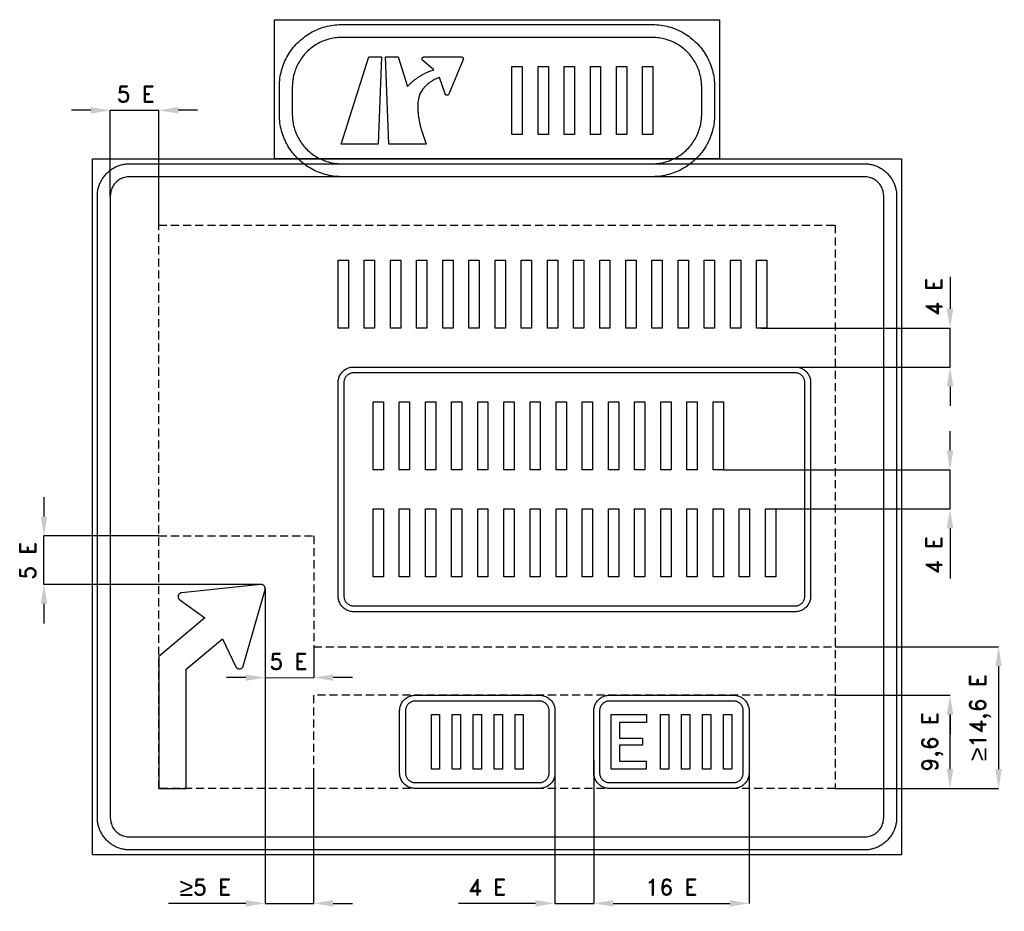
# Model space of a CAD drawing. Header units: millimetres. Extents: x 92 to 6177, y 33 to 5543.
import ezdxf

# ---------------------------------------------------------------- set-up
doc = ezdxf.new("R2010")
doc.units = ezdxf.units.MM
doc.header["$LTSCALE"] = 5
doc.linetypes.add('ČÁRKOVANÁX2', pattern=[1.5, 1, -0.5])
doc.layers.add('Kóty', color=2, linetype='Continuous')
doc.layers.add('Značka', color=7, linetype='Continuous')
doc.styles.get("Standard").update_dxf_attribs({"font": 'romand.shx', "height": 100})
doc.dimstyles.get("Standard").update_dxf_attribs({"dimtxt": 100, "dimasz": 120, "dimexe": 0.18, "dimexo": 0.0625, "dimgap": 50, "dimtad": 1, "dimdec": 0, "dimzin": 0, "dimdsep": 46, "dimtxsty": 'Standard', "dimcen": 0.09, "dimadec": 0, "dimazin": 0, "dimtfac": 1, "dimtdec": 0, "dimtofl": 0, "dimtmove": 0, "dimatfit": 3, "dimfxl": 1, "dimtolj": 1, "dimtzin": 0, "dimarcsym": 0})

# ---------------------------------------------------------------- blocks, each defined once
blk = doc.blocks.new('*D0')
at = {"layer": 'Defpoints', "color": 0, "transparency": 16777216}
for p in [(3640.1, 966.9), (4600.1, 966.9), (4600.1, 82.6)]:
    blk.add_point(p, dxfattribs=at)
at = {"layer": 'Kóty', "color": 0, "lineweight": -2, "transparency": 16777216}
for p, q in [((3640.1, 966.8), (3640.1, 82.4)), ((4600.1, 966.8), (4600.1, 82.4)), ((3760.1, 82.6), (4480.1, 82.6))]:
    blk.add_line(p, q, dxfattribs=at)
at = {"layer": 'Kóty', "color": 0, "transparency": 16777216}
for points in [[(3760.1, 102.6), (3760.1, 62.6), (3640.1, 82.6)], [(4480.1, 102.6), (4480.1, 62.6), (4600.1, 82.6)]]:
    blk.add_solid(points, dxfattribs=at)
at = {"layer": 'Kóty', "color": 0, "transparency": 16777216, "insert": (4120.1, 182.6), "char_height": 100, "attachment_point": 5}
blk.add_mtext('\\A1;16 E', dxfattribs=at)
blk = doc.blocks.new('*D1')
at = {"layer": 'Defpoints', "color": 0, "transparency": 16777216}
for p in [(3400.1, 966.8), (3640.1, 966.8), (3400.1, 82.6)]:
    blk.add_point(p, dxfattribs=at)
at = {"layer": 'Kóty', "color": 0, "lineweight": -2, "transparency": 16777216}
for p, q in [((3400.1, 966.8), (3400.1, 82.4)), ((3640.1, 966.8), (3640.1, 82.4)), ((3280.1, 82.6), (2803, 82.6)), ((3760.1, 82.6), (3880.1, 82.6))]:
    blk.add_line(p, q, dxfattribs=at)
at = {"layer": 'Kóty', "color": 0, "transparency": 16777216}
for points in [[(3280.1, 102.6), (3280.1, 62.6), (3400.1, 82.6)], [(3760.1, 102.6), (3760.1, 62.6), (3640.1, 82.6)]]:
    blk.add_solid(points, dxfattribs=at)
at = {"layer": 'Kóty', "color": 0, "transparency": 16777216, "insert": (2981.5, 182.6), "char_height": 100, "attachment_point": 5}
blk.add_mtext('\\A1;4 E', dxfattribs=at)
blk = doc.blocks.new('*D2')
at = {"layer": 'Defpoints', "color": 0, "transparency": 16777216}
for p in [(5131.7, 1368.6), (5841.7, 1368.6), (5131.7, 792.6)]:
    blk.add_point(p, dxfattribs=at)
at = {"layer": 'Kóty', "color": 0, "lineweight": -2, "transparency": 16777216}
for p, q in [((5131.8, 1368.6), (5841.9, 1368.6)), ((5841.7, 912.6), (5841.7, 1248.6)), ((5131.8, 792.6), (5841.9, 792.6))]:
    blk.add_line(p, q, dxfattribs=at)
at = {"layer": 'Kóty', "color": 0, "transparency": 16777216}
for points in [[(5821.7, 1248.6), (5861.7, 1248.6), (5841.7, 1368.6)], [(5821.7, 912.6), (5861.7, 912.6), (5841.7, 792.6)]]:
    blk.add_solid(points, dxfattribs=at)
at = {"layer": 'Kóty', "color": 0, "transparency": 16777216, "insert": (5732.2, 1080.6), "char_height": 100, "attachment_point": 5, "rotation": 90}
blk.add_mtext('\\A1;9,6 E', dxfattribs=at)
blk = doc.blocks.new('*D3')
at = {"layer": 'Defpoints', "color": 0, "transparency": 16777216}
for p in [(5131.7, 1668.6), (5131.7, 792.6), (6141.7, 792.6)]:
    blk.add_point(p, dxfattribs=at)
at = {"layer": 'Kóty', "color": 0, "lineweight": -2, "transparency": 16777216}
for p, q in [((5131.8, 1668.6), (6141.9, 1668.6)), ((6141.7, 1548.6), (6141.7, 912.6)), ((5131.8, 792.6), (6141.9, 792.6))]:
    blk.add_line(p, q, dxfattribs=at)
at = {"layer": 'Kóty', "color": 0, "transparency": 16777216}
for points in [[(6121.7, 1548.6), (6161.7, 1548.6), (6141.7, 1668.6)], [(6121.7, 912.6), (6161.7, 912.6), (6141.7, 792.6)]]:
    blk.add_solid(points, dxfattribs=at)
at = {"layer": 'Kóty', "color": 0, "transparency": 16777216, "insert": (6028, 1230.6), "char_height": 100, "attachment_point": 5, "rotation": 90}
blk.add_mtext('\\A1;{\\fArial|b0|i0|c238|p34;\\H1.08333x;≥}14,6 E', dxfattribs=at)

msp = doc.modelspace()

# ---------------------------------------------------------------- linework, layer by layer
at = {"layer": 'Kóty'}
for p, q in [((531.7, 4982.6), (411.7, 4982.6)), ((651.7, 4452.7), (651.7, 4982.8)), ((951.7, 4272.7), (951.7, 4982.8)), ((1191.7, 4982.6), (1071.7, 4982.6)), ((5841.7, 3953), (5841.7, 3756.6)), ((4673.8, 3636.6), (5841.9, 3636.6)), ((4877.1, 3396.6), (5841.9, 3396.6)), ((5841.7, 3276.6), (5841.7, 3156.6)), ((5841.8, 2880.6), (5841.8, 3000.6)), ((4441.1, 2760.6), (5842, 2760.6)), ((241.7, 2592.6), (241.7, 2472.6)), ((4764.4, 2520.6), (5842, 2520.6)), ((5841.8, 2400.6), (5841.8, 2089.1)), ((951.7, 2352.6), (241.5, 2352.6)), ((1587, 2052.6), (241.5, 2052.6)), ((1608.9, 2028.6), (1608.9, 82.4)), ((1608.9, 1966), (1608.9, 1477.2)), ((241.7, 1932.6), (241.7, 1812.6)), ((1908.9, 1668.5), (1908.9, 1477.2)), ((1488.9, 1477.3), (1368.9, 1477.3)), ((2148.9, 1477.3), (2028.9, 1477.3)), ((5841.7, 1248.6), (5841.7, 1128.6)), ((1908.5, 888.5), (1908.5, 82.4)), ((1488.9, 82.6), (1011.7, 82.6)), ((2028.5, 82.6), (2148.5, 82.6))]:
    msp.add_line(p, q, dxfattribs=at)
for points in [[(651.7, 4982.6), (951.7, 4982.6)], [(5841.9, 3396.6), (5841.7, 3636.6)], [(5841.8, 2520.6), (5841.8, 2760.6)], [(241.7, 2052.6), (241.7, 2352.6)], [(1608.9, 1477), (1908.9, 1477.3)], [(1608.9, 82.6), (1908.5, 82.6)], [(3400.1, 82.6), (3640.1, 82.6)]]:
    msp.add_lwpolyline(points, dxfattribs=at)
for points in [[(531.7, 5002.6), (531.7, 4962.6), (651.7, 4982.6)], [(1071.7, 5002.6), (1071.7, 4962.6), (951.7, 4982.6)], [(5821.7, 3756.6), (5861.7, 3756.6), (5841.7, 3636.6)], [(5821.7, 3276.6), (5861.7, 3276.6), (5841.7, 3396.6)], [(5821.8, 2880.6), (5861.8, 2880.6), (5841.8, 2760.6)], [(5821.8, 2400.6), (5861.8, 2400.6), (5841.8, 2520.6)], [(221.7, 2472.6), (261.7, 2472.6), (241.7, 2352.6)], [(221.7, 1932.6), (261.7, 1932.6), (241.7, 2052.6)], [(1488.9, 1497.3), (1488.9, 1457.3), (1608.9, 1477.3)], [(2028.9, 1497.3), (2028.9, 1457.3), (1908.9, 1477.3)], [(5821.7, 1248.6), (5861.7, 1248.6), (5841.7, 1368.6)], [(1488.9, 102.6), (1488.9, 62.6), (1608.9, 82.6)], [(2028.5, 102.6), (2028.5, 62.6), (1908.5, 82.6)]]:
    msp.add_solid(points, dxfattribs=at)
at = {"layer": 'Značka', "color": 3}
for points in [[(1666.7, 4682.6), (1666.7, 5542.6), (4416.7, 5542.6), (4416.7, 4682.6), (1666.7, 4682.6)], [(2308.2, 4772.6), (2077.8, 4772.6), (2250.6, 5312.6), (2328, 5312.6), (2308.2, 4772.6)], [(3133.8, 4832.6), (3133.8, 5252.6), (3197.4, 5252.6), (3197.4, 4832.6), (3133.8, 4832.6)], [(3295.4, 4832.6), (3295.4, 5252.6), (3359.1, 5252.6), (3359.1, 4832.6), (3295.4, 4832.6)], [(3457.1, 4832.6), (3457.1, 5252.6), (3520.7, 5252.6), (3520.7, 4832.6), (3457.1, 4832.6)], [(3618.7, 4832.6), (3618.7, 5252.6), (3682.4, 5252.6), (3682.4, 4832.6), (3618.7, 4832.6)], [(3780.4, 4832.6), (3780.4, 5252.6), (3844, 5252.6), (3844, 4832.6), (3780.4, 4832.6)], [(3942, 4832.6), (3942, 5252.6), (4005.7, 5252.6), (4005.7, 4832.6), (3942, 4832.6)], [(541.7, 382.6), (541.7, 4682.6), (5541.7, 4682.6), (5541.7, 382.6), (541.7, 382.6)], [(2059.8, 3636.6), (2059.8, 4056.6), (2123.5, 4056.6), (2123.5, 3636.6), (2059.8, 3636.6)], [(2221.5, 3636.6), (2221.5, 4056.6), (2285.2, 4056.6), (2285.2, 3636.6), (2221.5, 3636.6)], [(2383.2, 3636.6), (2383.2, 4056.6), (2446.8, 4056.6), (2446.8, 3636.6), (2383.2, 3636.6)], [(2544.8, 3636.6), (2544.8, 4056.6), (2608.5, 4056.6), (2608.5, 3636.6), (2544.8, 3636.6)], [(2706.5, 3636.6), (2706.5, 4056.6), (2770.1, 4056.6), (2770.1, 3636.6), (2706.5, 3636.6)], [(2868.1, 3636.6), (2868.1, 4056.6), (2931.8, 4056.6), (2931.8, 3636.6), (2868.1, 3636.6)], [(3029.8, 3636.6), (3029.8, 4056.6), (3093.4, 4056.6), (3093.4, 3636.6), (3029.8, 3636.6)], [(3191.4, 3636.6), (3191.4, 4056.6), (3255.1, 4056.6), (3255.1, 3636.6), (3191.4, 3636.6)], [(3353.1, 3636.6), (3353.1, 4056.6), (3416.7, 4056.6), (3416.7, 3636.6), (3353.1, 3636.6)], [(3514.7, 3636.6), (3514.7, 4056.6), (3578.4, 4056.6), (3578.4, 3636.6), (3514.7, 3636.6)], [(3676.4, 3636.6), (3676.4, 4056.6), (3740.1, 4056.6), (3740.1, 3636.6), (3676.4, 3636.6)], [(3838.1, 3636.6), (3838.1, 4056.6), (3901.7, 4056.6), (3901.7, 3636.6), (3838.1, 3636.6)], [(3999.7, 3636.6), (3999.7, 4056.6), (4063.4, 4056.6), (4063.4, 3636.6), (3999.7, 3636.6)], [(4161.4, 3636.6), (4161.4, 4056.6), (4225, 4056.6), (4225, 3636.6), (4161.4, 3636.6)], [(4323, 3636.6), (4323, 4056.6), (4386.7, 4056.6), (4386.7, 3636.6), (4323, 3636.6)], [(4484.7, 3636.6), (4484.7, 4056.6), (4548.3, 4056.6), (4548.3, 3636.6), (4484.7, 3636.6)], [(4646.3, 3636.6), (4646.3, 4056.6), (4710, 4056.6), (4710, 3636.6), (4646.3, 3636.6)], [(3748.1, 912.6), (3748.1, 1248.6), (3964.9, 1248.6), (3964.9, 1200.1), (3799.1, 1200.1), (3799.1, 1104.3), (3940.4, 1104.3), (3940.4, 1059.3), (3799.1, 1059.3), (3799.1, 960.4), (3964.5, 960.4), (3964.5, 912.6), (3748.1, 912.6)], [(4053.2, 912.6), (4053.2, 1248.6), (4104.1, 1248.6), (4104.1, 912.6), (4053.2, 912.6)], [(4182.5, 912.6), (4182.5, 1248.6), (4233.4, 1248.6), (4233.4, 912.6), (4182.5, 912.6)], [(4311.8, 912.6), (4311.8, 1248.6), (4362.8, 1248.6), (4362.8, 912.6), (4311.8, 912.6)], [(4441.2, 912.6), (4441.2, 1248.6), (4492.1, 1248.6), (4492.1, 912.6), (4441.2, 912.6)]]:
    msp.add_lwpolyline(points, dxfattribs=at)
for points in [[(2081.7, 4572.6), (2080.2, 4572.6), (2078.7, 4572.6, -0.032178), (2029, 4576.1, -0.035453), (1980.1, 4586.3, -0.036259), (1932.9, 4602.2, -0.034411), (1888.4, 4624.7, -0.033724), (1846.9, 4652.4, -0.03408), (1809.5, 4685.4, -0.034207), (1776.4, 4722.7, -0.034226), (1748.8, 4764.2, -0.03405), (1726.5, 4808.8, -0.03341), (1710.4, 4856, -0.034125), (1700.1, 4904.9, -0.036742), (1696.7, 4954.6), (1696.7, 4956.1), (1696.7, 4957.6), (1696.7, 5127.6), (1696.7, 5129.1, -0.000644), (1696.7, 5130.6, -0.032178), (1700.2, 5180.4, -0.035443), (1710.4, 5229.2, -0.036268), (1726.3, 5276.5, -0.034422), (1748.8, 5321, -0.033719), (1776.5, 5362.5, -0.034079), (1809.5, 5399.9, -0.034203), (1846.9, 5432.9, -0.034232), (1888.4, 5460.5, -0.034045), (1932.9, 5482.8, -0.033416), (1980.1, 5499, -0.034142), (2029, 5509.3, -0.036745), (2078.7, 5512.6), (2080.2, 5512.6), (2081.7, 5512.6), (4001.7, 5512.6), (4003.2, 5512.6), (4004.7, 5512.6, -0.032178), (4054.5, 5509.1, -0.035453), (4103.3, 5499, -0.03626), (4150.6, 5483, -0.034411), (4195.1, 5460.5, -0.033726), (4236.6, 5432.9, -0.034077), (4274, 5399.9, -0.034212), (4307, 5362.5, -0.034226), (4334.6, 5321, -0.034046), (4356.9, 5276.4, -0.033415), (4373.1, 5229.2, -0.034127), (4383.4, 5180.3, -0.036745), (4386.7, 5130.6), (4386.7, 5129.1), (4386.7, 5127.6), (4386.7, 4957.6), (4386.7, 4956.1), (4386.7, 4954.6, -0.032183), (4383.2, 4904.9, -0.035443), (4373.1, 4856, -0.036273), (4357.1, 4808.8, -0.034422), (4334.6, 4764.2, -0.033719), (4307, 4722.7, -0.034077), (4274, 4685.4, -0.034205), (4236.6, 4652.3, -0.034233), (4195.1, 4624.7, -0.034044), (4150.5, 4602.4, -0.033416), (4103.3, 4586.3, -0.034141), (4054.4, 4575.9, -0.036746), (4004.7, 4572.6), (4003.2, 4572.6), (4001.7, 4572.6), (2081.7, 4572.6)], [(2081.7, 4652.6), (4001.7, 4652.6), (4002.9, 4652.6), (4004.1, 4652.6, 0.032177), (4043.5, 4655.4, 0.035444), (4082.2, 4663.4, 0.036266), (4119.6, 4676.1, 0.03441), (4154.9, 4693.9, 0.033725), (4187.8, 4715.8, 0.034098), (4217.4, 4741.9, 0.034211), (4243.6, 4771.5, 0.034233), (4265.5, 4804.4, 0.034043), (4283.1, 4839.7, 0.033412), (4295.9, 4877.1, 0.034134), (4304.1, 4915.9, 0.036748), (4306.7, 4955.2), (4306.7, 4956.4), (4306.7, 4957.6), (4306.7, 5127.6), (4306.7, 5128.8), (4306.7, 5130, 0.032183), (4304, 5169.4, 0.035441), (4295.9, 5208.1, 0.036272), (4283.3, 5245.5, 0.034427), (4265.5, 5280.8, 0.033728), (4243.5, 5313.7, 0.03408), (4217.4, 5343.3, 0.034212), (4187.8, 5369.5, 0.034229), (4154.9, 5391.4, 0.034038), (4119.6, 5409, 0.033406), (4082.2, 5421.8, 0.034132), (4043.5, 5430, 0.036728), (4004.1, 5432.6), (4002.9, 5432.6), (4001.7, 5432.6), (2081.7, 5432.6), (2080.5, 5432.6), (2079.3, 5432.6, 0.032178), (2039.9, 5429.8, 0.035444), (2001.2, 5421.8, 0.036265), (1963.8, 5409.2, 0.034409), (1928.5, 5391.4, 0.033721), (1895.7, 5369.4, 0.034098), (1866.1, 5343.3, 0.034212), (1839.9, 5313.7, 0.034235), (1818, 5280.8, 0.034043), (1800.3, 5245.5, 0.033403), (1787.5, 5208.1, 0.034128), (1779.4, 5169.4, 0.036748), (1776.7, 5130, 0.000813), (1776.7, 5128.8), (1776.7, 5127.6), (1776.7, 4957.6), (1776.7, 4956.4), (1776.7, 4955.2, 0.03218), (1779.5, 4915.8, 0.035438), (1787.5, 4877.1, 0.03626), (1800.2, 4839.7, 0.034424), (1818, 4804.4, 0.033728), (1839.9, 4771.6, 0.034078), (1866.1, 4741.9, 0.034216), (1895.7, 4715.8, 0.034229), (1928.5, 4693.9, 0.034038), (1963.8, 4676.2, 0.033404), (2001.2, 4663.4, 0.034132), (2040, 4655.3, 0.036728), (2079.3, 4652.6), (2080.5, 4652.6), (2081.7, 4652.6)], [(2373, 4772.6), (2353.2, 5312.6), (2430.6, 5312.6), (2488.8, 5130.6), (2490.8, 5132.8), (2492.8, 5135, -0.014831), (2507.3, 5149.5, -0.015522), (2522.6, 5163.1, -0.014789), (2537.8, 5175.3, -0.014259), (2553.7, 5186.6, -0.014127), (2570.1, 5197, -0.014444), (2587.1, 5206.5), (2601.1, 5213.5), (2615.3, 5219.8), (2630.8, 5225.9), (2646.5, 5231.2), (2649.3, 5232.1), (2652.2, 5232.9), (2582.6, 5291.3), (2582.5, 5291.4), (2582.4, 5291.5), (2581.6, 5292.3), (2580.9, 5293.1), (2580.4, 5294), (2579.9, 5294.9), (2579.4, 5295.8), (2579.1, 5296.8), (2578.9, 5297.6), (2578.7, 5298.4), (2578.6, 5299.3), (2578.5, 5300.1), (2578.5, 5300.3), (2578.5, 5300.4), (2578.5, 5300.7), (2578.5, 5301), (2578.6, 5301.6), (2578.6, 5302.2), (2578.9, 5303.6), (2579.4, 5305), (2580.2, 5306.7), (2581.3, 5308.2), (2582.6, 5309.6), (2584.1, 5310.7), (2585.4, 5311.4), (2586.8, 5312), (2588.4, 5312.4), (2590.1, 5312.6), (2590.4, 5312.6), (2590.7, 5312.6), (2821.6, 5312.6), (2821.9, 5312.6), (2822.2, 5312.6), (2824.2, 5312.3), (2826.1, 5311.7), (2827.8, 5310.9), (2829.4, 5309.8), (2830.7, 5308.5), (2831.8, 5307), (2832.6, 5305.7), (2833.1, 5304.3, -0.041675), (2833.6, 5302.4, -0.045523), (2833.8, 5300.4, -0.013104), (2833.7, 5299.9), (2833.7, 5299.3), (2833.6, 5298.8), (2833.6, 5298.3), (2833.5, 5297.9), (2833.4, 5297.4), (2833.3, 5297), (2833.2, 5296.6), (2833, 5296.2), (2832.9, 5295.9), (2832.8, 5295.8), (2832.8, 5295.7), (2743.4, 5082.9), (2743.3, 5082.7), (2743.2, 5082.5), (2742.5, 5081.1), (2741.6, 5079.9), (2740.7, 5078.8), (2739.6, 5077.9), (2738.4, 5077.1), (2737.2, 5076.5), (2736.1, 5076.1), (2735, 5075.7), (2733.8, 5075.5), (2732.6, 5075.4), (2732.4, 5075.4), (2732.2, 5075.4), (2731.9, 5075.4), (2731.7, 5075.4), (2731.2, 5075.4), (2730.8, 5075.5), (2729.6, 5075.7), (2728.5, 5075.9), (2727.1, 5076.5), (2725.8, 5077.2), (2724.6, 5078), (2723.5, 5079), (2722.7, 5079.9), (2722, 5080.9), (2721.3, 5082), (2720.8, 5083.2), (2720.7, 5083.5), (2720.6, 5083.7), (2686.3, 5186.2), (2683.2, 5185.1), (2680.2, 5183.9, 0.022524), (2660, 5175, 0.024399), (2640.6, 5164.3, 0.023299), (2624, 5153.1, 0.023934), (2608.5, 5140.5, 0.024405), (2595, 5127.4, 0.027803), (2582.9, 5112.9, 0.022811), (2574.8, 5101.3, 0.02386), (2567.8, 5088.9, 0.027891), (2562, 5075.9, 0.035317), (2557.9, 5062.2), (2557.3, 5059.8), (2556.8, 5057.4), (2556.5, 5055.4), (2556, 5053), (2555.6, 5050.5, 0.020211), (2553.1, 5032.1, 0.017011), (2552.1, 5013.6, 0.015135), (2552, 4994, 0.012811), (2553.1, 4974.5, 0.012176), (2555.1, 4953.5, 0.011437), (2558.2, 4932.6, 0.008896), (2561.4, 4915.2, 0.008017), (2565.2, 4897.8, 0.008851), (2569.9, 4879, 0.009896), (2575.4, 4860.3), (2576.4, 4856.9), (2577.4, 4853.6), (2603.4, 4772.6), (2373, 4772.6)], [(771.7, 412.6), (770.9, 412.6), (770.2, 412.6, -0.03218), (744.3, 414.4, -0.035443), (719, 419.7, -0.036267), (694.4, 428, -0.03442), (671.3, 439.7, -0.033721), (649.7, 454, -0.034085), (630.3, 471.2, -0.034209), (613.1, 490.6, -0.034229), (598.8, 512.2, -0.034044), (587.2, 535.3, -0.033412), (578.8, 559.8, -0.034127), (573.5, 585.2, -0.036745), (571.7, 611), (571.7, 611.8), (571.7, 612.6), (571.7, 4452.6), (571.7, 4453.4, -0.000703), (571.7, 4454.2, -0.03218), (573.5, 4480, -0.035447), (578.8, 4505.4, -0.036269), (587.1, 4529.9, -0.034413), (598.8, 4553.1, -0.033724), (613.2, 4574.6, -0.034096), (630.3, 4594, -0.034186), (649.7, 4611.2, -0.034227), (671.3, 4625.6, -0.034026), (694.4, 4637.1, -0.033407), (719, 4645.5, -0.034138), (744.3, 4650.9, -0.036736), (770.2, 4652.6), (770.9, 4652.6), (771.7, 4652.6), (5311.7, 4652.6), (5312.5, 4652.6), (5313.3, 4652.6, -0.032198), (5339.1, 4650.8, -0.035437), (5364.5, 4645.5, -0.036248), (5389, 4637.2, -0.0344), (5412.2, 4625.6, -0.033726), (5433.7, 4611.2, -0.03409), (5453.1, 4594, -0.034192), (5470.3, 4574.6, -0.034225), (5484.7, 4553.1, -0.034034), (5496.3, 4529.9, -0.033413), (5504.6, 4505.4, -0.034141), (5510, 4480, -0.036735), (5511.7, 4454.2), (5511.7, 4453.4), (5511.7, 4452.6), (5511.7, 612.6), (5511.7, 611.8), (5511.7, 611, -0.032198), (5509.9, 585.2, -0.035433), (5504.6, 559.8, -0.036246), (5496.3, 535.3, -0.034407), (5484.7, 512.2, -0.033723), (5470.3, 490.6, -0.034079), (5453.1, 471.2, -0.034215), (5433.7, 454, -0.034227), (5412.2, 439.7, -0.034052), (5389, 428.1, -0.033418), (5364.5, 419.7, -0.03413), (5339.1, 414.3, -0.036743), (5313.3, 412.6, -0.00088), (5312.5, 412.6), (5311.7, 412.6), (771.7, 412.6)], [(771.7, 492.6), (5311.7, 492.6), (5312.2, 492.6, 0.000717), (5312.7, 492.6, 0.032176), (5328.2, 493.7, 0.035447), (5343.4, 496.9, 0.036261), (5358.1, 501.8, 0.034408), (5372, 508.8, 0.03371), (5384.9, 517.5, 0.034091), (5396.6, 527.8, 0.034187), (5406.9, 539.4, 0.034243), (5415.5, 552.3, 0.034026), (5422.4, 566.2, 0.033372), (5427.5, 580.9, 0.034145), (5430.7, 596.2, 0.03678), (5431.7, 611.7), (5431.7, 612.1), (5431.7, 612.6), (5431.7, 4452.6), (5431.7, 4453.1), (5431.7, 4453.6, 0.032211), (5430.6, 4469.1, 0.035402), (5427.5, 4484.3, 0.036245), (5422.5, 4499, 0.034411), (5415.5, 4512.9, 0.033707), (5406.9, 4525.8, 0.034086), (5396.6, 4537.5, 0.03418), (5384.9, 4547.8, 0.034255), (5372, 4556.4, 0.03402), (5358.1, 4563.3, 0.033375), (5343.4, 4568.4, 0.034152), (5328.2, 4571.6, 0.036782), (5312.7, 4572.6), (5312.2, 4572.6), (5311.7, 4572.6), (771.7, 4572.6), (771.3, 4572.6), (770.8, 4572.6, 0.032211), (755.3, 4571.5, 0.035396), (740.1, 4568.4, 0.036252), (725.3, 4563.4, 0.034424), (711.5, 4556.4, 0.033718), (698.5, 4547.8, 0.034079), (686.9, 4537.5, 0.034202), (676.6, 4525.8, 0.034242), (668, 4512.9, 0.034038), (661, 4499, 0.033417), (656, 4484.3, 0.034128), (652.8, 4469, 0.036744), (651.7, 4453.6, 0.000874), (651.7, 4453.1), (651.7, 4452.6), (651.7, 612.6), (651.7, 612.1), (651.7, 611.7, 0.03218), (652.8, 596.2, 0.035444), (656, 580.9, 0.036267), (661, 566.2, 0.034421), (668, 552.3, 0.033721), (676.6, 539.4, 0.034084), (686.9, 527.8, 0.034209), (698.5, 517.5, 0.03423), (711.5, 508.8, 0.034044), (725.3, 501.9, 0.033413), (740.1, 496.9, 0.034127), (755.3, 493.6, 0.036744), (770.8, 492.6), (771.3, 492.6), (771.7, 492.6)], [(1236.7, 1846.1), (951.7, 1607), (951.7, 792.6), (1119.7, 792.6), (1119.7, 1528.7), (1344.7, 1717.4), (1428.1, 1544.5), (1428.6, 1543.5), (1429.2, 1542.5, 0.051457), (1431.9, 1538.8, 0.051588), (1435.4, 1535.7, 0.0642), (1440.4, 1532.8, 0.064146), (1446, 1531.2, 0.064015), (1451.8, 1531, 0.063877), (1457.4, 1532.2, 0.063509), (1462.6, 1534.7, 0.06237), (1467.1, 1538.4, 0.051624), (1470, 1542, 0.05631), (1472.1, 1546.2, 0.011177), (1472.4, 1547.2), (1472.8, 1548.3), (1607.9, 2022), (1608.2, 2023.2, 0.009985), (1608.5, 2024.3, 0.052041), (1608.9, 2029, 0.052142), (1608.3, 2033.6, 0.064823), (1606.5, 2039.2, 0.06509), (1603.2, 2044, 0.064738), (1599, 2048, 0.063109), (1593.9, 2050.9, 0.05211), (1589.4, 2052.2, 0.056936), (1584.7, 2052.6), (1583.5, 2052.6), (1582.4, 2052.5), (1092.4, 2001.7), (1091.3, 2001.5), (1090.1, 2001.3, 0.051476), (1085.7, 2000, 0.051553), (1081.6, 1997.8, 0.064173), (1077.2, 1994.1, 0.064122), (1073.9, 1989.3, 0.064017), (1071.7, 1984, 0.063881), (1070.9, 1978.2, 0.063524), (1071.5, 1972.5, 0.062369), (1073.4, 1967, 0.051643), (1075.9, 1963.1, 0.056316), (1079.1, 1959.8), (1080, 1959), (1080.9, 1958.3), (1236.7, 1846.1)], [(3736.1, 792.6), (3735.7, 792.6), (3735.3, 792.6, -0.032179), (3723, 793.5, -0.035446), (3710.8, 796, -0.036266), (3699, 800, -0.034428), (3687.9, 805.6, -0.033715), (3677.5, 812.5, -0.034079), (3668.2, 820.7, -0.034191), (3660, 830, -0.034202), (3653.1, 840.4, -0.034019), (3647.5, 851.5, -0.0334), (3643.5, 863.3, -0.034141), (3640.9, 875.5, -0.036753), (3640.1, 887.9), (3640.1, 888.2), (3640.1, 888.6), (3640.1, 1272.6), (3640.1, 1273), (3640.1, 1273.4, -0.032164), (3641, 1285.8, -0.035426), (3643.5, 1297.9, -0.036261), (3647.5, 1309.7, -0.034398), (3653.1, 1320.8, -0.033731), (3660, 1331.2, -0.0341), (3668.2, 1340.5, -0.034217), (3677.5, 1348.7, -0.03423), (3687.9, 1355.6, -0.034047), (3699, 1361.2, -0.033411), (3710.8, 1365.2, -0.034131), (3723, 1367.8, -0.036746), (3735.3, 1368.6), (3735.7, 1368.6), (3736.1, 1368.6), (4504.1, 1368.6), (4504.5, 1368.6), (4504.9, 1368.6, -0.032184), (4517.2, 1367.7, -0.035441), (4529.4, 1365.2, -0.036266), (4541.2, 1361.2, -0.034424), (4552.3, 1355.6, -0.033717), (4562.7, 1348.7, -0.034076), (4572, 1340.5, -0.034219), (4580.2, 1331.2, -0.034204), (4587.1, 1320.8, -0.03402), (4592.7, 1309.7, -0.033401), (4596.7, 1297.9, -0.034141), (4599.3, 1285.8, -0.036753), (4600.1, 1273.4), (4600.1, 1273), (4600.1, 1272.6), (4600.1, 888.6), (4600.1, 888.2), (4600.1, 887.9, -0.032203), (4599.2, 875.5, -0.035427), (4596.7, 863.3, -0.036259), (4592.7, 851.5, -0.034394), (4587.1, 840.4, -0.03371), (4580.2, 830, -0.034084), (4572, 820.7, -0.034216), (4562.7, 812.5, -0.034226), (4552.3, 805.6, -0.034044), (4541.2, 800, -0.033408), (4529.4, 796, -0.034128), (4517.2, 793.4, -0.036746), (4504.9, 792.6), (4504.5, 792.6), (4504.1, 792.6), (3736.1, 792.6)], [(3736.1, 828.6), (4504.1, 828.6), (4504.3, 828.6), (4504.6, 828.6, 0.032179), (4512.3, 829.2, 0.035438), (4519.9, 830.7, 0.036268), (4527.3, 833.2, 0.034432), (4534.2, 836.7, 0.033727), (4540.7, 841, 0.034072), (4546.5, 846.2, 0.034235), (4551.7, 852, 0.034219), (4556, 858.5), (4559.5, 865.4), (4562, 872.8), (4563.6, 880.4), (4564.1, 888.1), (4564.1, 888.4), (4564.1, 888.6), (4564.1, 1272.6), (4564.1, 1272.8), (4564.1, 1273.1), (4563.6, 1280.8, 0.035456), (4562, 1288.4, 0.036282), (4559.5, 1295.8, 0.034428), (4556, 1302.7, 0.033693), (4551.7, 1309.2, 0.034076), (4546.5, 1315, 0.034219), (4540.7, 1320.2, 0.034217), (4534.2, 1324.5, 0.034056), (4527.3, 1328, 0.03342), (4519.9, 1330.5, 0.034129), (4512.3, 1332.1, 0.036741), (4504.6, 1332.6), (4504.3, 1332.6), (4504.1, 1332.6), (3736.1, 1332.6), (3735.9, 1332.6), (3735.6, 1332.6, 0.032179), (3727.9, 1332.1, 0.035445), (3720.3, 1330.5, 0.036272), (3712.9, 1328, 0.034432), (3706, 1324.5, 0.033748), (3699.5, 1320.2, 0.034092), (3693.7, 1315, 0.034233), (3688.5, 1309.2, 0.034246), (3684.2, 1302.7, 0.034084), (3680.7, 1295.8, 0.033432), (3678.2, 1288.4, 0.034111), (3676.6, 1280.8, 0.036718), (3676.1, 1273.1), (3676.1, 1272.8), (3676.1, 1272.6), (3676.1, 888.6), (3676.1, 888.4), (3676.1, 888.1, 0.032179), (3676.6, 880.4, 0.035457), (3678.2, 872.8, 0.03628), (3680.7, 865.4, 0.034395), (3684.2, 858.5, 0.03372), (3688.5, 852, 0.034078), (3693.7, 846.2, 0.034222), (3699.5, 841, 0.034223), (3706, 836.7, 0.034056), (3712.9, 833.3, 0.033416), (3720.3, 830.7, 0.034129), (3727.9, 829.1, 0.036749), (3735.6, 828.6), (3735.9, 828.6), (3736.1, 828.6)]]:
    msp.add_lwpolyline(points, format="xyb", dxfattribs=at)
at = {"layer": 'Značka', "color": 6, "linetype": 'ČÁRKOVANÁX2', "ltscale": 10}
for points in [[(951.7, 792.6), (951.7, 4272.6), (5131.7, 4272.6), (5131.7, 792.6), (951.7, 792.6)], [(951.7, 2352.6), (1908.8, 2352.6), (1908.9, 1668.6), (5131.7, 1668.6)], [(5131.7, 1368.6), (1908.5, 1368.6), (1908.5, 792.6)]]:
    msp.add_lwpolyline(points, dxfattribs=at)
at = {"layer": 'Značka', "color": 5}
for points in [[(2155.8, 1884.6), (2155.5, 1884.6), (2155.1, 1884.6, -0.032174), (2142.7, 1885.5, -0.035444), (2130.5, 1888, -0.036269), (2118.7, 1892, -0.034437), (2107.6, 1897.6, -0.033737), (2097.3, 1904.5, -0.034093), (2088, 1912.7, -0.034215), (2079.7, 1922, -0.034235), (2072.8, 1932.4, -0.034051), (2067.3, 1943.5, -0.033424), (2063.2, 1955.3, -0.034129), (2060.7, 1967.5, -0.036752), (2059.8, 1979.9), (2059.8, 1980.2), (2059.8, 1980.6), (2059.8, 3300.6), (2059.8, 3301), (2059.8, 3301.4, -0.032194), (2060.7, 3313.8, -0.035446), (2063.2, 3325.9, -0.036276), (2067.2, 3337.7, -0.03442), (2072.8, 3348.8, -0.033704), (2079.7, 3359.2, -0.034072), (2088, 3368.5, -0.034199), (2097.3, 3376.7, -0.034213), (2107.6, 3383.6, -0.03402), (2118.7, 3389.2, -0.033399), (2130.5, 3393.2, -0.03414), (2142.7, 3395.8, -0.036753), (2155.1, 3396.6), (2155.5, 3396.6), (2155.8, 3396.6), (4884.3, 3396.6), (4884.7, 3396.6), (4885.1, 3396.6, -0.032165), (4897.5, 3395.7, -0.035427), (4909.7, 3393.2, -0.036257), (4921.5, 3389.2, -0.034393), (4932.6, 3383.6, -0.033721), (4942.9, 3376.7, -0.034107), (4952.2, 3368.5, -0.034228), (4960.5, 3359.2, -0.034235), (4967.4, 3348.8, -0.03402), (4972.9, 3337.7, -0.033434), (4976.9, 3325.9, -0.034121), (4979.5, 3313.8, -0.03677), (4980.3, 3301.4), (4980.3, 3301), (4980.3, 3300.6), (4980.3, 1980.6), (4980.3, 1980.2), (4980.3, 1979.9, -0.032162), (4979.5, 1967.5, -0.035428), (4976.9, 1955.3, -0.03626), (4973, 1943.5, -0.034432), (4967.4, 1932.4, -0.03371), (4960.5, 1922.1, -0.034063), (4952.2, 1912.7, -0.034235), (4942.9, 1904.5, -0.034213), (4932.6, 1897.6, -0.034047), (4921.4, 1892, -0.03339), (4909.7, 1888, -0.034116), (4897.5, 1885.4, -0.036746), (4885.1, 1884.6), (4884.7, 1884.6), (4884.3, 1884.6), (2155.8, 1884.6)], [(2155.8, 1884.6), (2155.5, 1884.6), (2155.1, 1884.6, -0.032174), (2142.7, 1885.5, -0.035444), (2130.5, 1888, -0.036269), (2118.7, 1892, -0.034437), (2107.6, 1897.6, -0.033737), (2097.3, 1904.5, -0.034093), (2088, 1912.7, -0.034215), (2079.7, 1922, -0.034235), (2072.8, 1932.4, -0.034051), (2067.3, 1943.5, -0.033424), (2063.2, 1955.3, -0.034129), (2060.7, 1967.5, -0.036752), (2059.8, 1979.9), (2059.8, 1980.2), (2059.8, 1980.6), (2059.8, 3300.6), (2059.8, 3301), (2059.8, 3301.4, -0.032194), (2060.7, 3313.8, -0.035446), (2063.2, 3325.9, -0.036276), (2067.2, 3337.7, -0.03442), (2072.8, 3348.8, -0.033704), (2079.7, 3359.2, -0.034072), (2088, 3368.5, -0.034199), (2097.3, 3376.7, -0.034213), (2107.6, 3383.6, -0.03402), (2118.7, 3389.2, -0.033399), (2130.5, 3393.2, -0.03414), (2142.7, 3395.8, -0.036753), (2155.1, 3396.6), (2155.5, 3396.6), (2155.8, 3396.6), (4884.3, 3396.6), (4884.7, 3396.6), (4885.1, 3396.6, -0.032165), (4897.5, 3395.7, -0.035427), (4909.7, 3393.2, -0.036257), (4921.5, 3389.2, -0.034393), (4932.6, 3383.6, -0.033721), (4942.9, 3376.7, -0.034107), (4952.2, 3368.5, -0.034228), (4960.5, 3359.2, -0.034235), (4967.4, 3348.8, -0.03402), (4972.9, 3337.7, -0.033434), (4976.9, 3325.9, -0.034121), (4979.5, 3313.8, -0.03677), (4980.3, 3301.4), (4980.3, 3301), (4980.3, 3300.6), (4980.3, 1980.6), (4980.3, 1980.2), (4980.3, 1979.9, -0.032162), (4979.5, 1967.5, -0.035428), (4976.9, 1955.3, -0.03626), (4973, 1943.5, -0.034432), (4967.4, 1932.4, -0.03371), (4960.5, 1922.1, -0.034063), (4952.2, 1912.7, -0.034235), (4942.9, 1904.5, -0.034213), (4932.6, 1897.6, -0.034047), (4921.4, 1892, -0.03339), (4909.7, 1888, -0.034116), (4897.5, 1885.4, -0.036746), (4885.1, 1884.6), (4884.7, 1884.6), (4884.3, 1884.6), (2155.8, 1884.6)], [(2155.8, 1920.6), (4884.3, 1920.6), (4884.6, 1920.6), (4884.8, 1920.6, 0.03218), (4892.6, 1921.2, 0.035466), (4900.2, 1922.7, 0.036261), (4907.5, 1925.2, 0.034411), (4914.5, 1928.7, 0.033738), (4920.9, 1933, 0.034106), (4926.8, 1938.2, 0.034181), (4931.9, 1944, 0.034203), (4936.2, 1950.5, 0.033991), (4939.7, 1957.4), (4942.2, 1964.8), (4943.8, 1972.4, 0.036748), (4944.3, 1980.1), (4944.3, 1980.4), (4944.3, 1980.6), (4944.3, 3300.6), (4944.3, 3300.9), (4944.3, 3301.1, 0.032273), (4943.8, 3308.8, 0.035392), (4942.2, 3316.4, 0.036287), (4939.7, 3323.8, 0.034467), (4936.2, 3330.8, 0.033716), (4931.9, 3337.2, 0.034086), (4926.8, 3343, 0.034185), (4920.9, 3348.2, 0.03422), (4914.5, 3352.5, 0.034048), (4907.5, 3356, 0.033435), (4900.2, 3358.5, 0.034108), (4892.6, 3360.1, 0.03672), (4884.8, 3360.6), (4884.6, 3360.6), (4884.3, 3360.6), (2155.8, 3360.6), (2155.6, 3360.6), (2155.4, 3360.6, 0.03218), (2147.6, 3360.1, 0.035453), (2140, 3358.5, 0.036277), (2132.6, 3356, 0.034397), (2125.7, 3352.5, 0.033715), (2119.2, 3348.2, 0.034076), (2113.4, 3343, 0.034225), (2108.3, 3337.2, 0.034223), (2104, 3330.8, 0.034049), (2100.5, 3323.8, 0.033405), (2098, 3316.4, 0.034129), (2096.4, 3308.8, 0.036734), (2095.8, 3301.1), (2095.8, 3300.9), (2095.8, 3300.6), (2095.8, 1980.6), (2095.8, 1980.4), (2095.8, 1980.1, 0.03218), (2096.4, 1972.4, 0.035429), (2098, 1964.8, 0.036272), (2100.5, 1957.4, 0.034417), (2104, 1950.5, 0.033694), (2108.3, 1944, 0.034076), (2113.4, 1938.2, 0.034214), (2119.2, 1933, 0.034232), (2125.7, 1928.7, 0.034027), (2132.7, 1925.3, 0.033415), (2140, 1922.7, 0.034111), (2147.6, 1921.1, 0.036748), (2155.4, 1920.6), (2155.6, 1920.6), (2155.8, 1920.6)], [(2536.1, 792.6), (2535.7, 792.6), (2535.3, 792.6, -0.032179), (2523, 793.5, -0.035448), (2510.8, 796, -0.036269), (2499, 800, -0.034424), (2487.9, 805.6, -0.03372), (2477.5, 812.5, -0.034079), (2468.2, 820.7, -0.034213), (2460, 830, -0.034235), (2453.1, 840.4, -0.034054), (2447.5, 851.5, -0.033409), (2443.5, 863.3, -0.034122), (2440.9, 875.5, -0.036743), (2440.1, 887.9), (2440.1, 888.2), (2440.1, 888.6), (2440.1, 1272.6), (2440.1, 1273), (2440.1, 1273.4, -0.032174), (2441, 1285.8, -0.035446), (2443.5, 1297.9, -0.03627), (2447.5, 1309.7, -0.034433), (2453.1, 1320.8, -0.033732), (2460, 1331.2, -0.034093), (2468.2, 1340.5, -0.034211), (2477.5, 1348.7, -0.03423), (2487.9, 1355.6, -0.034042), (2499, 1361.2, -0.033413), (2510.8, 1365.2, -0.034131), (2523, 1367.8, -0.036748), (2535.3, 1368.6), (2535.7, 1368.6), (2536.1, 1368.6), (3304.1, 1368.6), (3304.5, 1368.6), (3304.9, 1368.6, -0.032184), (3317.2, 1367.7, -0.035441), (3329.4, 1365.2, -0.036266), (3341.2, 1361.2, -0.034424), (3352.3, 1355.6, -0.033717), (3362.7, 1348.7, -0.034076), (3372, 1340.5, -0.034219), (3380.2, 1331.2, -0.034204), (3387.1, 1320.8, -0.03402), (3392.7, 1309.7, -0.033401), (3396.7, 1297.9, -0.034141), (3399.3, 1285.8, -0.036753), (3400.1, 1273.4), (3400.1, 1273), (3400.1, 1272.6), (3400.1, 888.6), (3400.1, 888.2), (3400.1, 887.9, -0.032203), (3399.2, 875.5, -0.035427), (3396.7, 863.3, -0.036259), (3392.7, 851.5, -0.034394), (3387.1, 840.4, -0.03371), (3380.2, 830, -0.034084), (3372, 820.7, -0.034216), (3362.7, 812.5, -0.034226), (3352.3, 805.6, -0.034044), (3341.2, 800, -0.033408), (3329.4, 796, -0.034128), (3317.2, 793.4, -0.036746), (3304.9, 792.6), (3304.5, 792.6), (3304.1, 792.6), (2536.1, 792.6)], [(2536.1, 792.6), (2535.7, 792.6), (2535.3, 792.6, -0.032179), (2523, 793.5, -0.035448), (2510.8, 796, -0.036269), (2499, 800, -0.034424), (2487.9, 805.6, -0.03372), (2477.5, 812.5, -0.034079), (2468.2, 820.7, -0.034213), (2460, 830, -0.034235), (2453.1, 840.4, -0.034054), (2447.5, 851.5, -0.033409), (2443.5, 863.3, -0.034122), (2440.9, 875.5, -0.036743), (2440.1, 887.9), (2440.1, 888.2), (2440.1, 888.6), (2440.1, 1272.6), (2440.1, 1273), (2440.1, 1273.4, -0.032174), (2441, 1285.8, -0.035446), (2443.5, 1297.9, -0.03627), (2447.5, 1309.7, -0.034433), (2453.1, 1320.8, -0.033732), (2460, 1331.2, -0.034093), (2468.2, 1340.5, -0.034211), (2477.5, 1348.7, -0.03423), (2487.9, 1355.6, -0.034042), (2499, 1361.2, -0.033413), (2510.8, 1365.2, -0.034131), (2523, 1367.8, -0.036748), (2535.3, 1368.6), (2535.7, 1368.6), (2536.1, 1368.6), (3304.1, 1368.6), (3304.5, 1368.6), (3304.9, 1368.6, -0.032184), (3317.2, 1367.7, -0.035441), (3329.4, 1365.2, -0.036266), (3341.2, 1361.2, -0.034424), (3352.3, 1355.6, -0.033717), (3362.7, 1348.7, -0.034076), (3372, 1340.5, -0.034219), (3380.2, 1331.2, -0.034204), (3387.1, 1320.8, -0.03402), (3392.7, 1309.7, -0.033401), (3396.7, 1297.9, -0.034141), (3399.3, 1285.8, -0.036753), (3400.1, 1273.4), (3400.1, 1273), (3400.1, 1272.6), (3400.1, 888.6), (3400.1, 888.2), (3400.1, 887.9, -0.032203), (3399.2, 875.5, -0.035427), (3396.7, 863.3, -0.036259), (3392.7, 851.5, -0.034394), (3387.1, 840.4, -0.03371), (3380.2, 830, -0.034084), (3372, 820.7, -0.034216), (3362.7, 812.5, -0.034226), (3352.3, 805.6, -0.034044), (3341.2, 800, -0.033408), (3329.4, 796, -0.034128), (3317.2, 793.4, -0.036746), (3304.9, 792.6), (3304.5, 792.6), (3304.1, 792.6), (2536.1, 792.6)], [(2536.1, 828.6), (3304.1, 828.6), (3304.3, 828.6), (3304.6, 828.6, 0.032179), (3312.3, 829.2, 0.035438), (3319.9, 830.7, 0.036268), (3327.3, 833.2, 0.034432), (3334.2, 836.7, 0.033727), (3340.7, 841, 0.034072), (3346.5, 846.2, 0.034235), (3351.7, 852, 0.034219), (3356, 858.5, 0.034057), (3359.5, 865.4, 0.033431), (3362, 872.8, 0.034113), (3363.6, 880.4, 0.036718), (3364.1, 888.1), (3364.1, 888.4), (3364.1, 888.6), (3364.1, 1272.6), (3364.1, 1272.8), (3364.1, 1273.1, 0.032179), (3363.6, 1280.8, 0.035456), (3362, 1288.4, 0.036282), (3359.5, 1295.8, 0.034428), (3356, 1302.7, 0.033693), (3351.7, 1309.2, 0.034076), (3346.5, 1315, 0.034219), (3340.7, 1320.2, 0.034217), (3334.2, 1324.5, 0.034056), (3327.3, 1328, 0.03342), (3319.9, 1330.5, 0.034129), (3312.3, 1332.1, 0.036741), (3304.6, 1332.6), (3304.3, 1332.6), (3304.1, 1332.6), (2536.1, 1332.6), (2535.9, 1332.6), (2535.6, 1332.6, 0.03218), (2527.9, 1332.1, 0.035452), (2520.3, 1330.5, 0.036262), (2512.9, 1328, 0.034418), (2506, 1324.5, 0.033722), (2499.5, 1320.2, 0.034082), (2493.7, 1315, 0.034209), (2488.5, 1309.2, 0.034232), (2484.2, 1302.7, 0.034042), (2480.7, 1295.8, 0.033432), (2478.2, 1288.4, 0.034111), (2476.6, 1280.8, 0.036749), (2476.1, 1273.1), (2476.1, 1272.8), (2476.1, 1272.6), (2476.1, 888.6), (2476.1, 888.4), (2476.1, 888.1, 0.032179), (2476.6, 880.4, 0.035457), (2478.2, 872.8, 0.036265), (2480.7, 865.4, 0.034423), (2484.2, 858.5, 0.033733), (2488.5, 852, 0.034078), (2493.7, 846.2, 0.034201), (2499.5, 841, 0.034223), (2506, 836.7, 0.034049), (2512.9, 833.3, 0.033411), (2520.3, 830.7, 0.034126), (2527.9, 829.1, 0.036748), (2535.6, 828.6), (2535.9, 828.6), (2536.1, 828.6)]]:
    msp.add_lwpolyline(points, format="xyb", dxfattribs=at)
for points in [[(2275.8, 2760.6), (2275.8, 3180.6), (2339.5, 3180.6), (2339.5, 2760.6), (2275.8, 2760.6)], [(2437.5, 2760.6), (2437.5, 3180.6), (2501.2, 3180.6), (2501.2, 2760.6), (2437.5, 2760.6)], [(2599.2, 2760.6), (2599.2, 3180.6), (2662.8, 3180.6), (2662.8, 2760.6), (2599.2, 2760.6)], [(2760.8, 2760.6), (2760.8, 3180.6), (2824.5, 3180.6), (2824.5, 2760.6), (2760.8, 2760.6)], [(2922.5, 2760.6), (2922.5, 3180.6), (2986.1, 3180.6), (2986.1, 2760.6), (2922.5, 2760.6)], [(3084.1, 2760.6), (3084.1, 3180.6), (3147.8, 3180.6), (3147.8, 2760.6), (3084.1, 2760.6)], [(3245.8, 2760.6), (3245.8, 3180.6), (3309.4, 3180.6), (3309.4, 2760.6), (3245.8, 2760.6)], [(3407.4, 2760.6), (3407.4, 3180.6), (3471.1, 3180.6), (3471.1, 2760.6), (3407.4, 2760.6)], [(3569.1, 2760.6), (3569.1, 3180.6), (3632.7, 3180.6), (3632.7, 2760.6), (3569.1, 2760.6)], [(3730.7, 2760.6), (3730.7, 3180.6), (3794.4, 3180.6), (3794.4, 2760.6), (3730.7, 2760.6)], [(3892.4, 2760.6), (3892.4, 3180.6), (3956.1, 3180.6), (3956.1, 2760.6), (3892.4, 2760.6)], [(4054.1, 2760.6), (4054.1, 3180.6), (4117.7, 3180.6), (4117.7, 2760.6), (4054.1, 2760.6)], [(4215.7, 2760.6), (4215.7, 3180.6), (4279.4, 3180.6), (4279.4, 2760.6), (4215.7, 2760.6)], [(4377.4, 2760.6), (4377.4, 3180.6), (4441, 3180.6), (4441, 2760.6), (4377.4, 2760.6)], [(2275.8, 2100.6), (2275.8, 2520.6), (2339.5, 2520.6), (2339.5, 2100.6), (2275.8, 2100.6)], [(2437.5, 2100.6), (2437.5, 2520.6), (2501.2, 2520.6), (2501.2, 2100.6), (2437.5, 2100.6)], [(2599.2, 2100.6), (2599.2, 2520.6), (2662.8, 2520.6), (2662.8, 2100.6), (2599.2, 2100.6)], [(2760.8, 2100.6), (2760.8, 2520.6), (2824.5, 2520.6), (2824.5, 2100.6), (2760.8, 2100.6)], [(2922.5, 2100.6), (2922.5, 2520.6), (2986.1, 2520.6), (2986.1, 2100.6), (2922.5, 2100.6)], [(3084.1, 2100.6), (3084.1, 2520.6), (3147.8, 2520.6), (3147.8, 2100.6), (3084.1, 2100.6)], [(3245.8, 2100.6), (3245.8, 2520.6), (3309.4, 2520.6), (3309.4, 2100.6), (3245.8, 2100.6)], [(3407.4, 2100.6), (3407.4, 2520.6), (3471.1, 2520.6), (3471.1, 2100.6), (3407.4, 2100.6)], [(3569.1, 2100.6), (3569.1, 2520.6), (3632.7, 2520.6), (3632.7, 2100.6), (3569.1, 2100.6)], [(3730.7, 2100.6), (3730.7, 2520.6), (3794.4, 2520.6), (3794.4, 2100.6), (3730.7, 2100.6)], [(3892.4, 2100.6), (3892.4, 2520.6), (3956.1, 2520.6), (3956.1, 2100.6), (3892.4, 2100.6)], [(4054.1, 2100.6), (4054.1, 2520.6), (4117.7, 2520.6), (4117.7, 2100.6), (4054.1, 2100.6)], [(4215.7, 2100.6), (4215.7, 2520.6), (4279.4, 2520.6), (4279.4, 2100.6), (4215.7, 2100.6)], [(4377.4, 2100.6), (4377.4, 2520.6), (4441, 2520.6), (4441, 2100.6), (4377.4, 2100.6)], [(4539, 2100.6), (4539, 2520.6), (4602.7, 2520.6), (4602.7, 2100.6), (4539, 2100.6)], [(4700.7, 2100.6), (4700.7, 2520.6), (4764.3, 2520.6), (4764.3, 2100.6), (4700.7, 2100.6)], [(2636, 912.6), (2636, 1248.6), (2686.9, 1248.6), (2686.9, 912.6), (2636, 912.6)], [(2765.3, 912.6), (2765.3, 1248.6), (2816.2, 1248.6), (2816.2, 912.6), (2765.3, 912.6)], [(2894.6, 912.6), (2894.6, 1248.6), (2945.6, 1248.6), (2945.6, 912.6), (2894.6, 912.6)], [(3024, 912.6), (3024, 1248.6), (3074.9, 1248.6), (3074.9, 912.6), (3024, 912.6)], [(3153.3, 912.6), (3153.3, 1248.6), (3204.2, 1248.6), (3204.2, 912.6), (3153.3, 912.6)]]:
    msp.add_lwpolyline(points, dxfattribs=at)

# ---------------------------------------------------------------- texts
at = {"layer": 'Kóty', "char_height": 100, "attachment_point": 5}
for s, insert in [('\\A1;5 E', (808.9, 5082.6)), ('\\A1;5 E', (1753.5, 1577.3)), ('{\\fArial|b0|i0|c238|p34;\\H1.08333x;≥\\A1;\\Fromand|c238;\\H0.92308x;5 E}', (1239.7, 182.6))]:
    msp.add_mtext(s, dxfattribs=dict(at, insert=insert))
at = {"layer": 'Kóty', "char_height": 100, "attachment_point": 5, "rotation": 90}
for s, insert in [('\\A1;4 E', (5741.7, 3829.8)), ('\\A1;4 E', (5741.8, 2234.5)), ('\\A1;5 E', (141.7, 2199.9))]:
    msp.add_mtext(s, dxfattribs=dict(at, insert=insert))

# ---------------------------------------------------------------- dimensions: what is measured, and where the dimension line sits
at = {"layer": 'Kóty'}
for base, p1, p2, text, picture, middle in [((6141.7, 792.6), (5131.7, 1668.6), (5131.7, 792.6), '{\\fArial|b0|i0|c238|p34;\\H1.08333x;≥}14,6 E', '*D3', (6028, 1230.6)), ((5841.7, 1368.6), (5131.7, 792.6), (5131.7, 1368.6), '9,6 E', '*D2', (5732.2, 1080.6))]:
    dim = msp.add_linear_dim(base=base, p1=p1, p2=p2, angle=90, text=text, dimstyle='Standard', dxfattribs=at)
    dim.commit()
    dim.dimension.update_dxf_attribs({"geometry": picture, "text_midpoint": middle})
for base, p1, p2, text, picture, middle in [((3400.1, 82.6), (3640.1, 966.8), (3400.1, 966.8), '4 E', '*D1', (2981.5, 182.6)), ((4600.1, 82.6), (3640.1, 966.9), (4600.1, 966.9), '16 E', '*D0', (4120.1, 182.6))]:
    dim = msp.add_linear_dim(base=base, p1=p1, p2=p2, text=text, dimstyle='Standard', dxfattribs=at)
    dim.commit()
    dim.dimension.update_dxf_attribs({"geometry": picture, "text_midpoint": middle})

doc.saveas('drawing.dxf')
